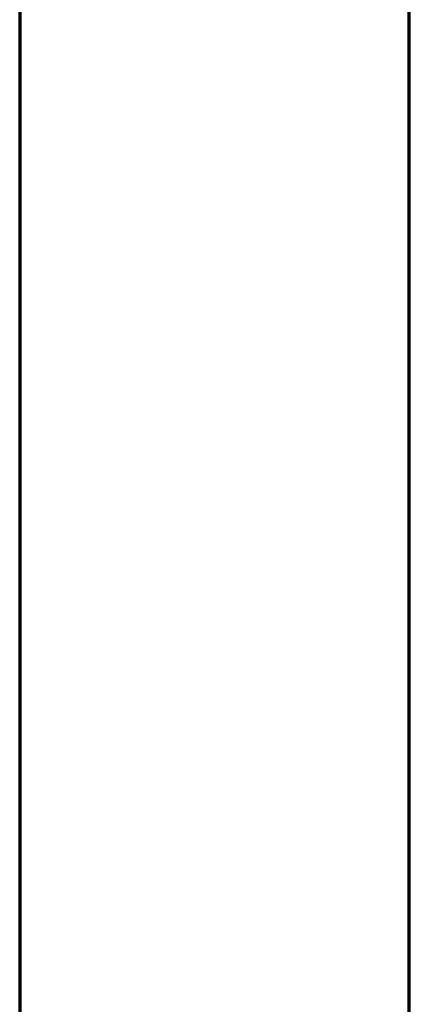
# Model space of a CAD drawing. Header units: millimetres. Extents: x -20654 to 2526, y -8238 to 977.
# Tile 55 of 218: x -10340.843 to -10340.683, y -4112.319 to -4111.915. Entities that reach past the tile are written whole.
import ezdxf

# ---------------------------------------------------------------- set-up
doc = ezdxf.new("R2010")
doc.units = ezdxf.units.MM
doc.layers.add('01 CONTORNO_dwg', color=252, linetype='Continuous')

# ---------------------------------------------------------------- blocks, each defined once
blk = doc.blocks.new('terreo')
at = {"layer": '01 CONTORNO_dwg', "lineweight": 70}
for p, q in [((-16937.23731445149, -105.1308914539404), (-16937.23731445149, -8945.13089145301)), ((-16777.23731445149, -5225.1308914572), (-16777.23731445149, -2425.130891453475))]:
    blk.add_line(p, q, dxfattribs=at)

msp = doc.modelspace()

# ---------------------------------------------------------------- block references
at = {"layer": '01 CONTORNO_dwg', "xscale": 0.001, "yscale": 0.001, "zscale": 0.001}
msp.add_blockref('terreo', (-10323.90532859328, -4109.474194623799), dxfattribs=at)

doc.saveas('drawing.dxf')
